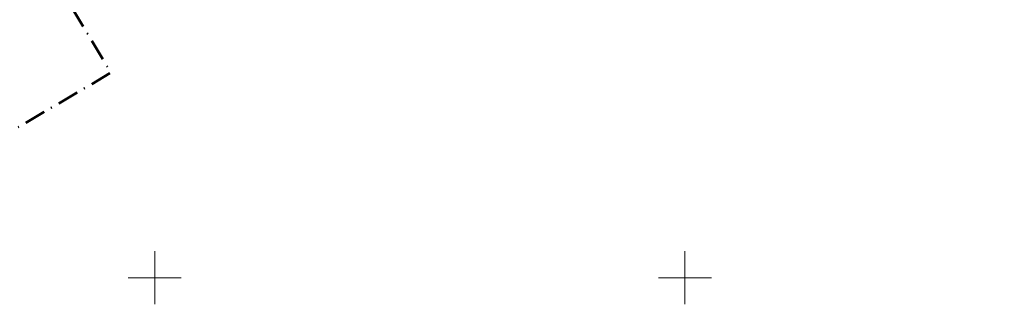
# Model space of a CAD drawing. Header units: metres. Extents: x 5450672 to 5451002, y 5973437 to 5973741.
# Tile 30 of 54: x 5450837 to 5450930, y 5973448 to 5973474. Entities that reach past the tile are written whole.
import ezdxf

# ---------------------------------------------------------------- set-up
doc = ezdxf.new("R2010")
doc.units = ezdxf.units.M
doc.linetypes.add('L_0_0E', pattern=[3.5, 2, -0.75, 0, -0.75])
doc.layers.add('siatka', color=7, linetype='CONTINUOUS', lineweight=18)
doc.layers.add('zakres', color=6, linetype='L_0_0E', lineweight=50)

msp = doc.modelspace()

# ---------------------------------------------------------------- linework, layer by layer
at = {"layer": 'siatka', "linetype": 'Continuous', "lineweight": 18, "flags": 128}
for points in [[(5450850, 5973447.5), (5450850, 5973452.5)], [(5450900, 5973447.5), (5450900, 5973452.5)], [(5450847.5, 5973450), (5450852.5, 5973450)], [(5450897.5, 5973450), (5450902.5, 5973450)]]:
    msp.add_lwpolyline(points, dxfattribs=at)
at = {"layer": 'zakres', "lineweight": 50, "flags": 128}
msp.add_lwpolyline([(5450792.1, 5973491.7), (5450753.5, 5973561.1), (5450752.8, 5973575), (5450772.7, 5973592), (5450778.9, 5973688.5), (5450775.2, 5973699.87), (5450898.93, 5973712.39), (5450985.09, 5973584.37), (5450835.61, 5973486.38), (5450845.88, 5973469.31), (5450818.84, 5973453.46), (5450791.19, 5973456.71)], close=True, dxfattribs=at)

doc.saveas('drawing.dxf')
